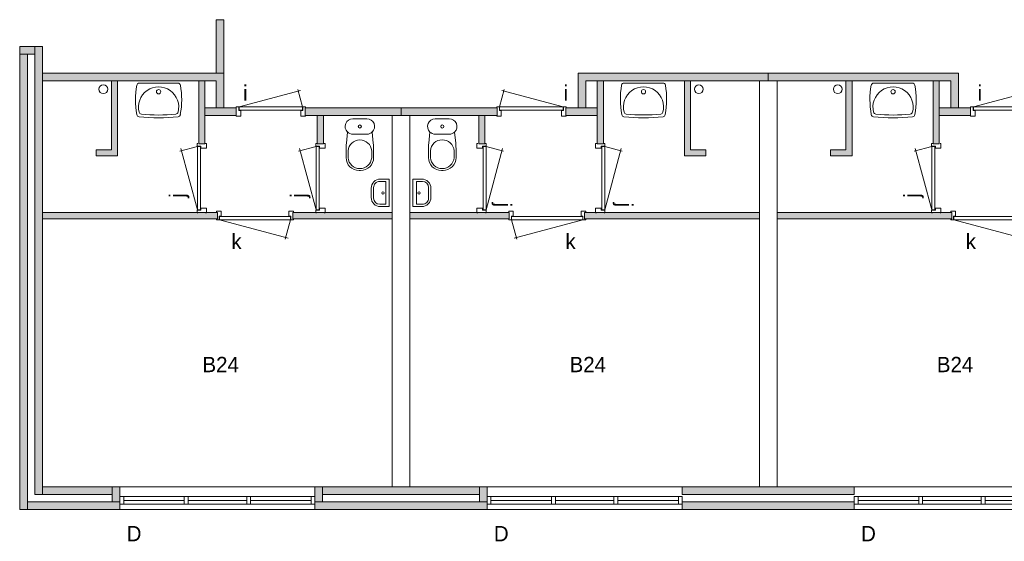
# Model space of a CAD drawing. Header units: millimetres. Extents: x -8493 to 75607, y -19302 to 56340.
# Tile 1 of 40: x -735 to 12135, y -17866 to -11053. Entities that reach past the tile are written whole.
import ezdxf
from ezdxf.enums import TextEntityAlignment as Align

# ---------------------------------------------------------------- set-up
doc = ezdxf.new("R2010")
doc.units = ezdxf.units.MM
for name, color, linetype in [('16', 7, 'Continuous'), ('17', 7, 'Continuous'), ('30', 7, 'Continuous'), ('32', 7, 'Continuous'), ('33', 7, 'Continuous'), ('40', 7, 'Continuous'), ('48', 7, 'Continuous'), ('61', 7, 'Continuous'), ('62', 7, 'Continuous')]:
    doc.layers.add(name, color=color, linetype=linetype)
doc.styles.add('dgn003', font='dgn003.shx')

# ---------------------------------------------------------------- blocks, each defined once
blk = doc.blocks.new('CLOS0213')
at = {"layer": '40', "color": 7, "linetype": 'Continuous', "lineweight": 0}
for p, q in [((-92, -220), (92, -220)), ((-155, -528), (-155, -436)), ((155, -528), (155, -436)), ((-1, -670), (1, -670))]:
    blk.add_line(p, q, dxfattribs=at)
at = {"layer": '40', "color": 7, "linetype": 'Continuous', "lineweight": 0, "flags": 128}
for points in [[(-176, -338), (-162, -192), (-162, -192, -0.674333), (-92, -20), (-92, -20), (92, -20), (92, -20, -0.674333), (162, -192), (162, -192), (176, -338), (176, -338, -0.023285), (180, -431), (180, -431), (180, -525), (180, -525, -0.414214), (10, -695), (10, -695), (-10, -695), (-10, -695, -0.414214), (-180, -525), (-180, -525), (-180, -431), (-180, -431, -0.023285), (-176, -338)], [(-155, -437, -0.917514), (155, -437)], [(155, -528, -0.917521), (-155, -528)]]:
    blk.add_lwpolyline(points, format="xyb", dxfattribs=at)
at = {"layer": '40', "color": 7, "linetype": 'Continuous', "lineweight": 0}
blk.add_circle((0, -120), 20, dxfattribs=at)
for centre, start, end in [((-92, -120), 225.9727, 270), ((92, -120), 270, 314.0273)]:
    blk.add_arc(centre, 100, start, end, dxfattribs=at)
blk = doc.blocks.new('WT0113')
at = {"layer": '40', "color": 7, "linetype": 'Continuous', "lineweight": 0}
blk.add_line((-253, -20), (253, -20), dxfattribs=at)
blk.add_circle((0, -133), 28.1, dxfattribs=at)
for centre, radius, start, end in [((766, -236), 1068, 169.7983, 190.5514), ((-253, -53), 33, 90, 169.9973), ((0, -332), 263, 344.8667, 195.1333), ((253, -53), 33, 10.0027, 90), ((-766, -236), 1068, 349.4486, 10.2017), ((-252, -426), 33, 190.3455, 263.1425), ((0, 1669), 2144, 263.1425, 276.8575), ((-222, -392), 33, 195.1333, 263.9582), ((0, 1707), 2144, 263.9582, 276.0418), ((222, -392), 33, 276.0418, 344.8667), ((252, -426), 33, 276.8575, 349.6545)]:
    blk.add_arc(centre, radius, start, end, dxfattribs=at)
blk = doc.blocks.new('830R1039')
at = {"layer": '33', "color": 1, "linetype": 'Continuous', "lineweight": 0}
for p, q in [((-868, 108), (-66.28, 322.82)), ((-38, 108), (-99.32, 336.87))]:
    blk.add_line(p, q, dxfattribs=at)
at = {"layer": '33', "color": 92, "linetype": 'Continuous', "lineweight": 13, "true_color": 0x00e100, "flags": 128}
for points in [[(-906, 100), (-906, 111), (-871, 111), (-871, 61), (-846, 61), (-846, -11), (-906, -11), (-906, 0)], [(0, 100), (0, 111), (-35, 111), (-35, 61), (-60, 61), (-60, -11), (0, -11), (0, 0)]]:
    blk.add_lwpolyline(points, dxfattribs=at)
at = {"layer": '33', "color": 2, "linetype": 'Continuous', "lineweight": 13, "true_color": 0xf0f000, "flags": 128}
blk.add_lwpolyline([(-868, 108), (-38, 108), (-38, 68), (-868, 68), (-868, 108)], dxfattribs=at)
blk = doc.blocks.new('830R1040')
at = {"layer": '33', "color": 1, "linetype": 'Continuous', "lineweight": 0}
for p, q in [((-108, -38), (-336.87, -99.32)), ((-108, -868), (-322.82, -66.28))]:
    blk.add_line(p, q, dxfattribs=at)
at = {"layer": '33', "color": 92, "linetype": 'Continuous', "lineweight": 13, "true_color": 0x00e100, "flags": 128}
for points in [[(-100, 0), (-111, 0), (-111, -35), (-61, -35), (-61, -60), (11, -60), (11, 0), (0, 0)], [(-100, -906), (-111, -906), (-111, -871), (-61, -871), (-61, -846), (11, -846), (11, -906), (0, -906)]]:
    blk.add_lwpolyline(points, dxfattribs=at)
at = {"layer": '33', "color": 2, "linetype": 'Continuous', "lineweight": 13, "true_color": 0xf0f000, "flags": 128}
blk.add_lwpolyline([(-108, -868), (-108, -38), (-68, -38), (-68, -868), (-108, -868)], dxfattribs=at)
blk = doc.blocks.new('FT0113')
at = {"layer": '40', "color": 7, "linetype": 'Continuous', "lineweight": 0}
for p, q in [((-135, 180), (-20, 180)), ((-65, 149), (-65, -149)), ((-20, 180), (-20, -180)), ((-65, -149), (-144, -149))]:
    blk.add_line(p, q, dxfattribs=at)
at = {"layer": '40', "color": 7, "linetype": 'Continuous', "lineweight": 0, "flags": 128}
for points in [[(-255, 60, -0.414214), (-135, 180)], [(-224, 69, -0.414214), (-144, 149)]]:
    blk.add_lwpolyline(points, format="xyb", dxfattribs=at)
for points in [[(-144, 149), (-65, 149)], [(-255, -60), (-255, 60)], [(-224, -69), (-224, 69)], [(-20, -180), (-135, -180)]]:
    blk.add_lwpolyline(points, dxfattribs=at)
at = {"layer": '40', "color": 7, "linetype": 'Continuous', "lineweight": 0}
blk.add_circle((-101, -1), 15.1, dxfattribs=at)
for centre, radius in [((-135, -60), 120), ((-144, -69), 80)]:
    blk.add_arc(centre, radius, 180, 270, dxfattribs=at)
blk = doc.blocks.new('830R1041')
at = {"layer": '33', "color": 1, "linetype": 'Continuous', "lineweight": 0}
for p, q in [((-108, -38), (-336.87, -99.32)), ((-108, -868), (-322.82, -66.28))]:
    blk.add_line(p, q, dxfattribs=at)
at = {"layer": '33', "color": 92, "linetype": 'Continuous', "lineweight": 13, "true_color": 0x00e100, "flags": 128}
for points in [[(-100, 0), (-111, 0), (-111, -35), (-61, -35), (-61, -60), (11, -60), (11, 0), (0, 0)], [(-100, -906), (-111, -906), (-111, -871), (-61, -871), (-61, -846), (11, -846), (11, -906), (0, -906)]]:
    blk.add_lwpolyline(points, dxfattribs=at)
at = {"layer": '33', "color": 2, "linetype": 'Continuous', "lineweight": 13, "true_color": 0xf0f000, "flags": 128}
blk.add_lwpolyline([(-108, -868), (-108, -38), (-68, -38), (-68, -868), (-108, -868)], dxfattribs=at)
blk = doc.blocks.new('930L0913')
at = {"layer": '33', "color": 1, "linetype": 'Continuous', "lineweight": 0}
for p, q in [((38, -98), (936.31, -338.7)), ((968, -98), (899.56, -353.44))]:
    blk.add_line(p, q, dxfattribs=at)
at = {"layer": '33', "color": 92, "linetype": 'Continuous', "lineweight": 13, "true_color": 0x00e100, "flags": 128}
for points in [[(0, -90), (0, -101), (35, -101), (35, -51), (60, -51), (60, 11), (0, 11), (0, 0)], [(1006, -90), (1006, -101), (971, -101), (971, -51), (946, -51), (946, 11), (1006, 11), (1006, 0)]]:
    blk.add_lwpolyline(points, dxfattribs=at)
at = {"layer": '33', "color": 2, "linetype": 'Continuous', "lineweight": 13, "true_color": 0xf0f000, "flags": 128}
blk.add_lwpolyline([(968, -98), (38, -98), (38, -58), (968, -58), (968, -98)], dxfattribs=at)
blk = doc.blocks.new('830R1042')
at = {"layer": '33', "color": 1, "linetype": 'Continuous', "lineweight": 0}
for p, q in [((108, -38), (336.87, -99.32)), ((108, -868), (322.82, -66.28))]:
    blk.add_line(p, q, dxfattribs=at)
at = {"layer": '33', "color": 92, "linetype": 'Continuous', "lineweight": 13, "true_color": 0x00e100, "flags": 128}
for points in [[(100, 0), (111, 0), (111, -35), (61, -35), (61, -60), (-11, -60), (-11, 0), (0, 0)], [(100, -906), (111, -906), (111, -871), (61, -871), (61, -846), (-11, -846), (-11, -906), (0, -906)]]:
    blk.add_lwpolyline(points, dxfattribs=at)
at = {"layer": '33', "color": 2, "linetype": 'Continuous', "lineweight": 13, "true_color": 0xf0f000, "flags": 128}
blk.add_lwpolyline([(108, -868), (108, -38), (68, -38), (68, -868), (108, -868)], dxfattribs=at)
blk = doc.blocks.new('930L0914')
at = {"layer": '33', "color": 1, "linetype": 'Continuous', "lineweight": 0}
for p, q in [((-968, -98), (-899.56, -353.44)), ((-38, -98), (-936.31, -338.7))]:
    blk.add_line(p, q, dxfattribs=at)
at = {"layer": '33', "color": 92, "linetype": 'Continuous', "lineweight": 13, "true_color": 0x00e100, "flags": 128}
for points in [[(-1006, -90), (-1006, -101), (-971, -101), (-971, -51), (-946, -51), (-946, 11), (-1006, 11), (-1006, 0)], [(0, -90), (0, -101), (-35, -101), (-35, -51), (-60, -51), (-60, 11), (0, 11), (0, 0)]]:
    blk.add_lwpolyline(points, dxfattribs=at)
at = {"layer": '33', "color": 2, "linetype": 'Continuous', "lineweight": 13, "true_color": 0xf0f000, "flags": 128}
blk.add_lwpolyline([(-968, -98), (-38, -98), (-38, -58), (-968, -58), (-968, -98)], dxfattribs=at)
blk = doc.blocks.new('CLOS0214')
at = {"layer": '40', "color": 7, "linetype": 'Continuous', "lineweight": 0}
for p, q in [((92, -220), (-93, -220)), ((-155, -528), (-155, -436)), ((155, -528), (155, -436)), ((1, -670), (-1, -670))]:
    blk.add_line(p, q, dxfattribs=at)
at = {"layer": '40', "color": 7, "linetype": 'Continuous', "lineweight": 0, "flags": 128}
for points in [[(176, -338), (162, -192), (162, -192, 0.674333), (92, -20), (92, -20), (-93, -20), (-93, -20, 0.674333), (-162, -192), (-162, -192), (-176, -338), (-176, -338, 0.023285), (-180, -431), (-180, -431), (-180, -525), (-180, -525, 0.414214), (-10, -695), (-10, -695), (10, -695), (10, -695, 0.414214), (180, -525), (180, -525), (180, -431), (180, -431, 0.023285), (176, -338)], [(-93, -220, -0.194504), (-162, -192)], [(162, -192, -0.194504), (92, -220)]]:
    blk.add_lwpolyline(points, format="xyb", dxfattribs=at)
at = {"layer": '40', "color": 7, "linetype": 'Continuous', "lineweight": 0}
blk.add_circle((0, -120), 20, dxfattribs=at)
for centre, start, end in [((0, -450), 4.9263, 175.0736), ((0, -514), 184.9259, 355.0741)]:
    blk.add_arc(centre, 156, start, end, dxfattribs=at)
blk = doc.blocks.new('FT0114')
at = {"layer": '40', "color": 7, "linetype": 'Continuous', "lineweight": 0}
for p, q in [((135, 180), (20, 180)), ((20, 180), (20, -180)), ((65, 149), (65, -149)), ((65, -149), (144, -149))]:
    blk.add_line(p, q, dxfattribs=at)
at = {"layer": '40', "color": 7, "linetype": 'Continuous', "lineweight": 0, "flags": 128}
for points in [[(144, 149), (65, 149)], [(224, -69), (224, 69)], [(255, -60), (255, 60)], [(20, -180), (135, -180)]]:
    blk.add_lwpolyline(points, dxfattribs=at)
for points in [[(255, -60, -0.414214), (135, -180)], [(224, -69, -0.414214), (144, -149)]]:
    blk.add_lwpolyline(points, format="xyb", dxfattribs=at)
at = {"layer": '40', "color": 7, "linetype": 'Continuous', "lineweight": 0}
blk.add_circle((101, -1), 15.1, dxfattribs=at)
for centre, radius in [((135, 60), 120), ((144, 69), 80)]:
    blk.add_arc(centre, radius, 0, 90, dxfattribs=at)
blk = doc.blocks.new('830R1043')
at = {"layer": '33', "color": 1, "linetype": 'Continuous', "lineweight": 0}
for p, q in [((108, -38), (336.87, -99.32)), ((108, -868), (322.82, -66.28))]:
    blk.add_line(p, q, dxfattribs=at)
at = {"layer": '33', "color": 92, "linetype": 'Continuous', "lineweight": 13, "true_color": 0x00e100, "flags": 128}
for points in [[(100, 0), (111, 0), (111, -35), (61, -35), (61, -60), (-11, -60), (-11, 0), (0, 0)], [(100, -906), (111, -906), (111, -871), (61, -871), (61, -846), (-11, -846), (-11, -906), (0, -906)]]:
    blk.add_lwpolyline(points, dxfattribs=at)
at = {"layer": '33', "color": 2, "linetype": 'Continuous', "lineweight": 13, "true_color": 0xf0f000, "flags": 128}
blk.add_lwpolyline([(108, -868), (108, -38), (68, -38), (68, -868), (108, -868)], dxfattribs=at)
blk = doc.blocks.new('830R1044')
at = {"layer": '33', "color": 1, "linetype": 'Continuous', "lineweight": 0}
for p, q in [((38, 108), (99.32, 336.87)), ((868, 108), (66.28, 322.82))]:
    blk.add_line(p, q, dxfattribs=at)
at = {"layer": '33', "color": 92, "linetype": 'Continuous', "lineweight": 13, "true_color": 0x00e100, "flags": 128}
for points in [[(0, 100), (0, 111), (35, 111), (35, 61), (60, 61), (60, -11), (0, -11), (0, 0)], [(906, 100), (906, 111), (871, 111), (871, 61), (846, 61), (846, -11), (906, -11), (906, 0)]]:
    blk.add_lwpolyline(points, dxfattribs=at)
at = {"layer": '33', "color": 2, "linetype": 'Continuous', "lineweight": 13, "true_color": 0xf0f000, "flags": 128}
blk.add_lwpolyline([(868, 108), (38, 108), (38, 68), (868, 68), (868, 108)], dxfattribs=at)
blk = doc.blocks.new('WT0114')
at = {"layer": '40', "color": 7, "linetype": 'Continuous', "lineweight": 0}
blk.add_line((253, -20), (-253, -20), dxfattribs=at)
at = {"layer": '40', "color": 7, "linetype": 'Continuous', "lineweight": 0, "flags": 128}
for points in [[(-284, -432, -0.090801), (-286, -47)], [(-286, -47, -0.363957), (-253, -20)], [(-254, -401, -1.30637), (254, -401)], [(253, -20, -0.363957), (286, -47)], [(286, -47, -0.090801), (284, -432)], [(-256, -459, -0.328769), (-284, -432)], [(256, -459, -0.059915), (-256, -459)], [(-226, -425, -0.309671), (-254, -401)], [(226, -425, -0.052773), (-226, -425)], [(254, -401, -0.309671), (226, -425)], [(284, -432, -0.328769), (256, -459)]]:
    blk.add_lwpolyline(points, format="xyb", dxfattribs=at)
at = {"layer": '40', "color": 7, "linetype": 'Continuous', "lineweight": 0}
blk.add_circle((0, -133), 28.1, dxfattribs=at)
blk = doc.blocks.new('830R1045')
at = {"layer": '33', "color": 1, "linetype": 'Continuous', "lineweight": 0}
for p, q in [((-108, -38), (-336.87, -99.32)), ((-108, -868), (-322.82, -66.28))]:
    blk.add_line(p, q, dxfattribs=at)
at = {"layer": '33', "color": 92, "linetype": 'Continuous', "lineweight": 13, "true_color": 0x00e100, "flags": 128}
for points in [[(-100, 0), (-111, 0), (-111, -35), (-61, -35), (-61, -60), (11, -60), (11, 0), (0, 0)], [(-100, -906), (-111, -906), (-111, -871), (-61, -871), (-61, -846), (11, -846), (11, -906), (0, -906)]]:
    blk.add_lwpolyline(points, dxfattribs=at)
at = {"layer": '33', "color": 2, "linetype": 'Continuous', "lineweight": 13, "true_color": 0xf0f000, "flags": 128}
blk.add_lwpolyline([(-108, -868), (-108, -38), (-68, -38), (-68, -868), (-108, -868)], dxfattribs=at)
blk = doc.blocks.new('WT0115')
at = {"layer": '40', "color": 7, "linetype": 'Continuous', "lineweight": 0}
blk.add_line((-253, -20), (253, -20), dxfattribs=at)
blk.add_circle((0, -133), 28.1, dxfattribs=at)
for centre, radius, start, end in [((766, -236), 1068, 169.7983, 190.5514), ((-253, -53), 33, 90, 169.9973), ((0, -332), 263, 344.8667, 195.1333), ((253, -53), 33, 10.0027, 90), ((-766, -236), 1068, 349.4486, 10.2017), ((-252, -426), 33, 190.3455, 263.1425), ((0, 1669), 2144, 263.1425, 276.8575), ((-222, -392), 33, 195.1333, 263.9582), ((0, 1707), 2144, 263.9582, 276.0418), ((222, -392), 33, 276.0418, 344.8667), ((252, -426), 33, 276.8575, 349.6545)]:
    blk.add_arc(centre, radius, start, end, dxfattribs=at)
blk = doc.blocks.new('830R1046')
at = {"layer": '33', "color": 1, "linetype": 'Continuous', "lineweight": 0}
for p, q in [((-868, 108), (-66.28, 322.82)), ((-38, 108), (-99.32, 336.87))]:
    blk.add_line(p, q, dxfattribs=at)
at = {"layer": '33', "color": 92, "linetype": 'Continuous', "lineweight": 13, "true_color": 0x00e100, "flags": 128}
for points in [[(-906, 100), (-906, 111), (-871, 111), (-871, 61), (-846, 61), (-846, -11), (-906, -11), (-906, 0)], [(0, 100), (0, 111), (-35, 111), (-35, 61), (-60, 61), (-60, -11), (0, -11), (0, 0)]]:
    blk.add_lwpolyline(points, dxfattribs=at)
at = {"layer": '33', "color": 2, "linetype": 'Continuous', "lineweight": 13, "true_color": 0xf0f000, "flags": 128}
blk.add_lwpolyline([(-868, 108), (-38, 108), (-38, 68), (-868, 68), (-868, 108)], dxfattribs=at)
blk = doc.blocks.new('930L0915')
at = {"layer": '33', "color": 1, "linetype": 'Continuous', "lineweight": 0}
for p, q in [((38, -98), (936.31, -338.7)), ((968, -98), (899.56, -353.44))]:
    blk.add_line(p, q, dxfattribs=at)
at = {"layer": '33', "color": 92, "linetype": 'Continuous', "lineweight": 13, "true_color": 0x00e100, "flags": 128}
for points in [[(0, -90), (0, -101), (35, -101), (35, -51), (60, -51), (60, 11), (0, 11), (0, 0)], [(1006, -90), (1006, -101), (971, -101), (971, -51), (946, -51), (946, 11), (1006, 11), (1006, 0)]]:
    blk.add_lwpolyline(points, dxfattribs=at)
at = {"layer": '33', "color": 2, "linetype": 'Continuous', "lineweight": 13, "true_color": 0xf0f000, "flags": 128}
blk.add_lwpolyline([(968, -98), (38, -98), (38, -58), (968, -58), (968, -98)], dxfattribs=at)

msp = doc.modelspace()

# ---------------------------------------------------------------- hatches: boundary and pattern name
at = {"layer": '16'}
for points in [[(7924.76, -17152.9), (10174.76, -17152.9), (10174.76, -17252.9), (7924.76, -17252.9)], [(7924.76, -17352.9), (10174.76, -17352.9), (10174.76, -17452.9), (7924.76, -17452.9)]]:
    msp.add_hatch(color=7, dxfattribs=at).paths.add_polyline_path(points)
at = {"layer": '62'}
for points in [[(1834.76, -11752.9), (1934.76, -11752.9), (1934.76, -11052.9), (1834.76, -11052.9)], [(-535.24, -11502.9), (-735.24, -11502.9), (-735.24, -11402.9), (-535.24, -11402.9)], [(-535.24, -17252.9), (-435.24, -17252.9), (-435.24, -11402.9), (-535.24, -11402.9)], [(-735.24, -11502.9), (-635.24, -11502.9), (-635.24, -17452.9), (-735.24, -17452.9)], [(-435.24, -11752.9), (-435.24, -11852.9), (1834.76, -11852.9), (1834.76, -12202.9), (1934.76, -12202.9), (1934.76, -11752.9)], [(9049.76, -11752.9), (9049.76, -11852.9), (6664.76, -11852.9), (6664.76, -12202.9), (6564.76, -12202.9), (6564.76, -11752.9)], [(9049.76, -11752.9), (9049.76, -11852.9), (11434.76, -11852.9), (11434.76, -12202.9), (11534.76, -12202.9), (11534.76, -11752.9)], [(264.76, -12752.9), (264.76, -12832.9), (544.76, -12832.9), (544.76, -11852.9), (464.76, -11852.9), (464.76, -12752.9)], [(1604.76, -12672.9), (1684.76, -12672.9), (1684.76, -11852.9), (1604.76, -11852.9)], [(6894.76, -12672.9), (6814.76, -12672.9), (6814.76, -11852.9), (6894.76, -11852.9)], [(8234.76, -12752.9), (8234.76, -12832.9), (7954.76, -12832.9), (7954.76, -11852.9), (8034.76, -11852.9), (8034.76, -12752.9)], [(9864.76, -12752.9), (9864.76, -12832.9), (10144.76, -12832.9), (10144.76, -11852.9), (10064.76, -11852.9), (10064.76, -12752.9)], [(11204.76, -12672.9), (11284.76, -12672.9), (11284.76, -11852.9), (11204.76, -11852.9)], [(1684.76, -12302.9), (2094.76, -12302.9), (2094.76, -12202.9), (1684.76, -12202.9)], [(2994.76, -12302.9), (4249.76, -12302.9), (4249.76, -12202.9), (2994.76, -12202.9)], [(5504.76, -12302.9), (4249.76, -12302.9), (4249.76, -12202.9), (5504.76, -12202.9)], [(6814.76, -12302.9), (6404.76, -12302.9), (6404.76, -12202.9), (6814.76, -12202.9)], [(11284.76, -12302.9), (11694.76, -12302.9), (11694.76, -12202.9), (11284.76, -12202.9)], [(3154.76, -12672.9), (3234.76, -12672.9), (3234.76, -12302.9), (3154.76, -12302.9)], [(5344.76, -12672.9), (5264.76, -12672.9), (5264.76, -12302.9), (5344.76, -12302.9)], [(-435.24, -13572.9), (1849.76, -13572.9), (1849.76, -13652.9), (-435.24, -13652.9)], [(2834.76, -13572.9), (4134.76, -13572.9), (4134.76, -13652.9), (2834.76, -13652.9)], [(5664.76, -13572.9), (4364.76, -13572.9), (4364.76, -13652.9), (5664.76, -13652.9)], [(8934.76, -13572.9), (6649.76, -13572.9), (6649.76, -13652.9), (8934.76, -13652.9)], [(9164.76, -13572.9), (11449.76, -13572.9), (11449.76, -13652.9), (9164.76, -13652.9)], [(474.76, -17252.9), (-435.24, -17252.9), (-435.24, -17152.9), (474.76, -17152.9)], [(474.76, -17352.9), (574.76, -17352.9), (574.76, -17152.9), (474.76, -17152.9)], [(3124.76, -17152.9), (3224.76, -17152.9), (3224.76, -17352.9), (3124.76, -17352.9)], [(3224.76, -17152.9), (5274.76, -17152.9), (5274.76, -17252.9), (3224.76, -17252.9)], [(5374.76, -17152.9), (5274.76, -17152.9), (5274.76, -17352.9), (5374.76, -17352.9)], [(-635.24, -17352.9), (574.76, -17352.9), (574.76, -17452.9), (-635.24, -17452.9)], [(3124.76, -17352.9), (5374.76, -17352.9), (5374.76, -17452.9), (3124.76, -17452.9)]]:
    msp.add_hatch(color=7, dxfattribs=at).paths.add_polyline_path(points)

# ---------------------------------------------------------------- linework, layer by layer
at = {"layer": '16', "color": 92, "linetype": 'Continuous', "lineweight": 0, "true_color": 0x00e100}
for p, q in [((-435.24, -11402.9), (-735.24, -11402.9)), ((574.76, -17152.9), (-435.24, -17152.9)), ((574.76, -17452.9), (-735.24, -17452.9))]:
    msp.add_line(p, q, dxfattribs=at)
at = {"layer": '16', "color": 92, "linetype": 'Continuous', "lineweight": 0, "true_color": 0x00e100, "flags": 128}
for points in [[(1834.76, -11052.9), (1934.76, -11052.9), (1934.76, -11752.9), (1834.76, -11752.9), (1834.76, -11052.9)], [(-735.24, -17452.9), (-735.24, -11402.9)], [(-435.24, -17152.9), (-435.24, -11402.9)], [(-635.24, -11502.9), (-535.24, -11502.9), (-535.24, -17252.9), (474.76, -17252.9), (474.76, -17352.9), (-635.24, -17352.9), (-635.24, -11502.9)], [(-435.24, -11752.9), (1934.76, -11752.9), (1934.76, -12202.9), (1834.76, -12202.9), (1834.76, -11852.9), (-435.24, -11852.9), (-435.24, -11752.9)], [(9049.76, -11752.9), (6564.76, -11752.9), (6564.76, -12202.9), (6664.76, -12202.9), (6664.76, -11852.9), (9049.76, -11852.9), (9049.76, -11752.9)], [(9049.76, -11752.9), (11534.76, -11752.9), (11534.76, -12202.9), (11434.76, -12202.9), (11434.76, -11852.9), (9049.76, -11852.9), (9049.76, -11752.9)], [(464.76, -11852.9), (464.76, -12752.9), (264.76, -12752.9), (264.76, -12832.9), (544.76, -12832.9), (544.76, -11852.9), (464.76, -11852.9)], [(1604.76, -11852.9), (1684.76, -11852.9), (1684.76, -12672.9), (1604.76, -12672.9), (1604.76, -11852.9)], [(6894.76, -11852.9), (6814.76, -11852.9), (6814.76, -12672.9), (6894.76, -12672.9), (6894.76, -11852.9)], [(8034.76, -11852.9), (8034.76, -12752.9), (8234.76, -12752.9), (8234.76, -12832.9), (7954.76, -12832.9), (7954.76, -11852.9), (8034.76, -11852.9)], [(10064.76, -11852.9), (10064.76, -12752.9), (9864.76, -12752.9), (9864.76, -12832.9), (10144.76, -12832.9), (10144.76, -11852.9), (10064.76, -11852.9)], [(11204.76, -11852.9), (11284.76, -11852.9), (11284.76, -12672.9), (11204.76, -12672.9), (11204.76, -11852.9)], [(1684.76, -12202.9), (2094.76, -12202.9), (2094.76, -12302.9), (1684.76, -12302.9), (1684.76, -12202.9)], [(2994.76, -12202.9), (4249.76, -12202.9), (4249.76, -12302.9), (2994.76, -12302.9), (2994.76, -12202.9)], [(5504.76, -12202.9), (4249.76, -12202.9), (4249.76, -12302.9), (5504.76, -12302.9), (5504.76, -12202.9)], [(6814.76, -12202.9), (6404.76, -12202.9), (6404.76, -12302.9), (6814.76, -12302.9), (6814.76, -12202.9)], [(11284.76, -12202.9), (11694.76, -12202.9), (11694.76, -12302.9), (11284.76, -12302.9), (11284.76, -12202.9)], [(3154.76, -12302.9), (3234.76, -12302.9), (3234.76, -12672.9), (3154.76, -12672.9), (3154.76, -12302.9)], [(5344.76, -12302.9), (5264.76, -12302.9), (5264.76, -12672.9), (5344.76, -12672.9), (5344.76, -12302.9)], [(1849.76, -13572.9), (-435.24, -13572.9), (-435.24, -13652.9), (1849.76, -13652.9), (1849.76, -13572.9)], [(4134.76, -13572.9), (2834.76, -13572.9), (2834.76, -13652.9), (4134.76, -13652.9), (4134.76, -13572.9)], [(4364.76, -13572.9), (5664.76, -13572.9), (5664.76, -13652.9), (4364.76, -13652.9), (4364.76, -13572.9)], [(6649.76, -13572.9), (8934.76, -13572.9), (8934.76, -13652.9), (6649.76, -13652.9), (6649.76, -13572.9)], [(11449.76, -13572.9), (9164.76, -13572.9), (9164.76, -13652.9), (11449.76, -13652.9), (11449.76, -13572.9)], [(574.76, -17152.9), (574.76, -17152.9), (574.76, -17452.9), (574.76, -17452.9), (574.76, -17152.9)], [(3124.76, -17152.9), (5374.76, -17152.9), (5374.76, -17452.9), (3124.76, -17452.9), (3124.76, -17152.9)], [(7924.76, -17152.9), (10174.76, -17152.9), (10174.76, -17252.9), (7924.76, -17252.9), (7924.76, -17152.9)], [(3224.76, -17252.9), (5274.76, -17252.9), (5274.76, -17352.9), (3224.76, -17352.9), (3224.76, -17252.9)], [(7924.76, -17352.9), (10174.76, -17352.9), (10174.76, -17452.9), (7924.76, -17452.9), (7924.76, -17352.9)]]:
    msp.add_lwpolyline(points, dxfattribs=at)
at = {"layer": '16', "color": 7, "linetype": 'Continuous', "lineweight": 0, "flags": 128}
for points in [[(7924.76, -17152.9), (10174.76, -17152.9), (10174.76, -17252.9), (7924.76, -17252.9), (7924.76, -17152.9)], [(7924.76, -17352.9), (10174.76, -17352.9), (10174.76, -17452.9), (7924.76, -17452.9), (7924.76, -17352.9)]]:
    msp.add_lwpolyline(points, dxfattribs=at)
at = {"layer": '17', "color": 92, "linetype": 'Continuous', "lineweight": 0, "true_color": 0x00e100, "flags": 128}
for points in [[(9164.76, -11852.9), (8934.76, -11852.9), (8934.76, -17152.9), (9164.76, -17152.9), (9164.76, -11852.9)], [(4364.76, -12302.9), (4134.76, -12302.9), (4134.76, -17152.9), (4364.76, -17152.9), (4364.76, -12302.9)]]:
    msp.add_lwpolyline(points, dxfattribs=at)
at = {"layer": '30', "color": 3, "linetype": 'Continuous', "lineweight": 0}
for p, q in [((574.76, -17152.9), (3124.76, -17152.9)), ((7924.76, -17152.9), (5374.76, -17152.9)), ((10174.76, -17152.9), (12724.76, -17152.9)), ((5274.76, -17252.9), (5274.76, -17352.9)), ((574.76, -17452.9), (3124.76, -17452.9)), ((7924.76, -17452.9), (5374.76, -17452.9)), ((10174.76, -17452.9), (12724.76, -17452.9))]:
    msp.add_line(p, q, dxfattribs=at)
at = {"layer": '32', "color": 3, "linetype": 'Continuous', "lineweight": 0}
for p, q in [((3074.76, -17282.9), (624.76, -17282.9)), ((624.76, -17282.9), (624.76, -17382.9)), ((624.76, -17332.9), (1416.43, -17332.9)), ((1466.43, -17332.9), (2233.1, -17332.9)), ((2283.1, -17332.9), (3074.76, -17332.9)), ((5424.76, -17282.9), (7874.76, -17282.9)), ((6216.42, -17332.9), (5424.76, -17332.9)), ((7033.09, -17332.9), (6266.42, -17332.9)), ((7874.76, -17332.9), (7083.09, -17332.9)), ((7874.76, -17282.9), (7874.76, -17382.9)), ((12674.76, -17282.9), (10224.76, -17282.9)), ((10224.76, -17282.9), (10224.76, -17382.9)), ((10224.76, -17332.9), (11016.43, -17332.9)), ((11066.43, -17332.9), (11833.1, -17332.9)), ((11883.1, -17332.9), (12674.76, -17332.9)), ((624.76, -17382.9), (3124.76, -17382.9)), ((7874.76, -17382.9), (5374.76, -17382.9)), ((10224.76, -17382.9), (12724.76, -17382.9))]:
    msp.add_line(p, q, dxfattribs=at)
at = {"layer": '32', "color": 3, "linetype": 'Continuous', "lineweight": 0, "flags": 128}
for points in [[(574.76, -17382.9), (624.76, -17382.9), (624.76, -17282.9), (574.76, -17282.9), (574.76, -17382.9)], [(1416.43, -17382.9), (1466.43, -17382.9), (1466.43, -17282.9), (1416.43, -17282.9), (1416.43, -17382.9)], [(2233.1, -17382.9), (2283.1, -17382.9), (2283.1, -17282.9), (2233.1, -17282.9), (2233.1, -17382.9)], [(3074.76, -17382.9), (3124.76, -17382.9), (3124.76, -17282.9), (3074.76, -17282.9), (3074.76, -17382.9)], [(5424.76, -17382.9), (5374.76, -17382.9), (5374.76, -17282.9), (5424.76, -17282.9), (5424.76, -17382.9)], [(6266.42, -17382.9), (6216.42, -17382.9), (6216.42, -17282.9), (6266.42, -17282.9), (6266.42, -17382.9)], [(7083.09, -17382.9), (7033.09, -17382.9), (7033.09, -17282.9), (7083.09, -17282.9), (7083.09, -17382.9)], [(7924.76, -17382.9), (7874.76, -17382.9), (7874.76, -17282.9), (7924.76, -17282.9), (7924.76, -17382.9)], [(10174.76, -17382.9), (10224.76, -17382.9), (10224.76, -17282.9), (10174.76, -17282.9), (10174.76, -17382.9)], [(11016.43, -17382.9), (11066.43, -17382.9), (11066.43, -17282.9), (11016.43, -17282.9), (11016.43, -17382.9)], [(11833.1, -17382.9), (11883.1, -17382.9), (11883.1, -17282.9), (11833.1, -17282.9), (11833.1, -17382.9)]]:
    msp.add_lwpolyline(points, dxfattribs=at)
at = {"layer": '40', "color": 3, "linetype": 'Continuous', "lineweight": 0}
for centre in [(358, -11961.5), (8141.52, -11961.5), (9958, -11961.5)]:
    msp.add_circle(centre, 57.46, dxfattribs=at)
at = {"layer": '62', "color": 7, "linetype": 'Continuous', "lineweight": 0, "flags": 128}
for points in [[(1834.76, -11752.9), (1934.76, -11752.9), (1934.76, -11052.9), (1834.76, -11052.9), (1834.76, -11752.9)], [(-535.24, -11502.9), (-735.24, -11502.9), (-735.24, -11402.9), (-535.24, -11402.9), (-535.24, -11502.9)], [(-535.24, -17252.9), (-435.24, -17252.9), (-435.24, -11402.9), (-535.24, -11402.9), (-535.24, -17252.9)], [(-735.24, -11502.9), (-635.24, -11502.9), (-635.24, -17452.9), (-735.24, -17452.9), (-735.24, -11502.9)], [(-435.24, -11752.9), (-435.24, -11852.9), (1834.76, -11852.9), (1834.76, -12202.9), (1934.76, -12202.9), (1934.76, -11752.9), (-435.24, -11752.9)], [(9049.76, -11752.9), (9049.76, -11852.9), (6664.76, -11852.9), (6664.76, -12202.9), (6564.76, -12202.9), (6564.76, -11752.9), (9049.76, -11752.9)], [(9049.76, -11752.9), (9049.76, -11852.9), (11434.76, -11852.9), (11434.76, -12202.9), (11534.76, -12202.9), (11534.76, -11752.9), (9049.76, -11752.9)], [(264.76, -12752.9), (264.76, -12832.9), (544.76, -12832.9), (544.76, -11852.9), (464.76, -11852.9), (464.76, -12752.9), (264.76, -12752.9)], [(1604.76, -12672.9), (1684.76, -12672.9), (1684.76, -11852.9), (1604.76, -11852.9), (1604.76, -12672.9)], [(6894.76, -12672.9), (6814.76, -12672.9), (6814.76, -11852.9), (6894.76, -11852.9), (6894.76, -12672.9)], [(8234.76, -12752.9), (8234.76, -12832.9), (7954.76, -12832.9), (7954.76, -11852.9), (8034.76, -11852.9), (8034.76, -12752.9), (8234.76, -12752.9)], [(9864.76, -12752.9), (9864.76, -12832.9), (10144.76, -12832.9), (10144.76, -11852.9), (10064.76, -11852.9), (10064.76, -12752.9), (9864.76, -12752.9)], [(11204.76, -12672.9), (11284.76, -12672.9), (11284.76, -11852.9), (11204.76, -11852.9), (11204.76, -12672.9)], [(1684.76, -12302.9), (2094.76, -12302.9), (2094.76, -12202.9), (1684.76, -12202.9), (1684.76, -12302.9)], [(2994.76, -12302.9), (4249.76, -12302.9), (4249.76, -12202.9), (2994.76, -12202.9), (2994.76, -12302.9)], [(5504.76, -12302.9), (4249.76, -12302.9), (4249.76, -12202.9), (5504.76, -12202.9), (5504.76, -12302.9)], [(6814.76, -12302.9), (6404.76, -12302.9), (6404.76, -12202.9), (6814.76, -12202.9), (6814.76, -12302.9)], [(11284.76, -12302.9), (11694.76, -12302.9), (11694.76, -12202.9), (11284.76, -12202.9), (11284.76, -12302.9)], [(3154.76, -12672.9), (3234.76, -12672.9), (3234.76, -12302.9), (3154.76, -12302.9), (3154.76, -12672.9)], [(5344.76, -12672.9), (5264.76, -12672.9), (5264.76, -12302.9), (5344.76, -12302.9), (5344.76, -12672.9)], [(-435.24, -13572.9), (1849.76, -13572.9), (1849.76, -13652.9), (-435.24, -13652.9), (-435.24, -13572.9)], [(2834.76, -13572.9), (4134.76, -13572.9), (4134.76, -13652.9), (2834.76, -13652.9), (2834.76, -13572.9)], [(5664.76, -13572.9), (4364.76, -13572.9), (4364.76, -13652.9), (5664.76, -13652.9), (5664.76, -13572.9)], [(8934.76, -13572.9), (6649.76, -13572.9), (6649.76, -13652.9), (8934.76, -13652.9), (8934.76, -13572.9)], [(9164.76, -13572.9), (11449.76, -13572.9), (11449.76, -13652.9), (9164.76, -13652.9), (9164.76, -13572.9)], [(474.76, -17252.9), (-435.24, -17252.9), (-435.24, -17152.9), (474.76, -17152.9), (474.76, -17252.9)], [(474.76, -17352.9), (574.76, -17352.9), (574.76, -17152.9), (474.76, -17152.9), (474.76, -17352.9)], [(3124.76, -17152.9), (3224.76, -17152.9), (3224.76, -17352.9), (3124.76, -17352.9), (3124.76, -17152.9)], [(3224.76, -17152.9), (5274.76, -17152.9), (5274.76, -17252.9), (3224.76, -17252.9), (3224.76, -17152.9)], [(5374.76, -17152.9), (5274.76, -17152.9), (5274.76, -17352.9), (5374.76, -17352.9), (5374.76, -17152.9)], [(-635.24, -17352.9), (574.76, -17352.9), (574.76, -17452.9), (-635.24, -17452.9), (-635.24, -17352.9)], [(3124.76, -17352.9), (5374.76, -17352.9), (5374.76, -17452.9), (3124.76, -17452.9), (3124.76, -17352.9)]]:
    msp.add_lwpolyline(points, dxfattribs=at)

# ---------------------------------------------------------------- block references
at = {"color": 7, "linetype": 'Continuous', "lineweight": 0}
for name, p in [('WT0113', (1080.62, -11860.76)), ('830R1039', (2999.47, -12301)), ('830R1044', (5500.05, -12301)), ('WT0114', (7418.9, -11860.76)), ('WT0115', (10680.62, -11860.76)), ('830R1046', (12599.47, -12301)), ('CLOS0213', (3711.25, -12327.8)), ('CLOS0214', (4788.27, -12327.8)), ('830R1040', (1694.94, -12669.82)), ('830R1041', (3246.36, -12669.81)), ('830R1043', (5253.16, -12669.81)), ('830R1042', (6804.58, -12669.82)), ('830R1045', (11294.94, -12669.82)), ('FT0113', (4114.33, -13314.94)), ('FT0114', (4385.19, -13314.94)), ('930L0913', (1836.53, -13566.93)), ('930L0914', (6662.99, -13566.93)), ('930L0915', (11436.53, -13566.93))]:
    msp.add_blockref(name, p, dxfattribs=at)

# ---------------------------------------------------------------- texts
at = {"layer": '48', "color": 7, "linetype": 'Continuous', "lineweight": 0, "style": 'dgn003'}
for s, p in [('B24', (1891.76, -15557.11)), ('B24', (6691.1, -15557.11)), ('B24', (11491.76, -15557.11)), ('D', (759.77, -17766.2)), ('D', (5559.77, -17766.2)), ('D', (10359.77, -17766.2))]:
    msp.add_text(s, height=200, dxfattribs=at).set_placement(p, align=Align.MIDDLE_CENTER)
at = {"layer": '61', "color": 7, "linetype": 'Continuous', "lineweight": 0, "style": 'dgn003'}
for s, p in [('i', (2214.53, -12009.61)), ('i', (6404.8, -12009.61)), ('i', (11814.53, -12009.61)), ('k', (2097.99, -13948.69)), ('k', (6465.09, -13948.69)), ('k', (11697.99, -13948.69))]:
    msp.add_text(s, height=200, dxfattribs=at).set_placement(p, align=Align.MIDDLE_CENTER)
for rotation, p in [(90, (1321.95, -13350.18)), (90, (2906.07, -13350.18)), (90, (10921.95, -13350.18)), (270, (5593.45, -13469.99)), (270, (7177.57, -13469.99))]:
    msp.add_text('j', height=200, rotation=rotation, dxfattribs=at).set_placement(p, align=Align.MIDDLE_CENTER)

doc.saveas('drawing.dxf')
